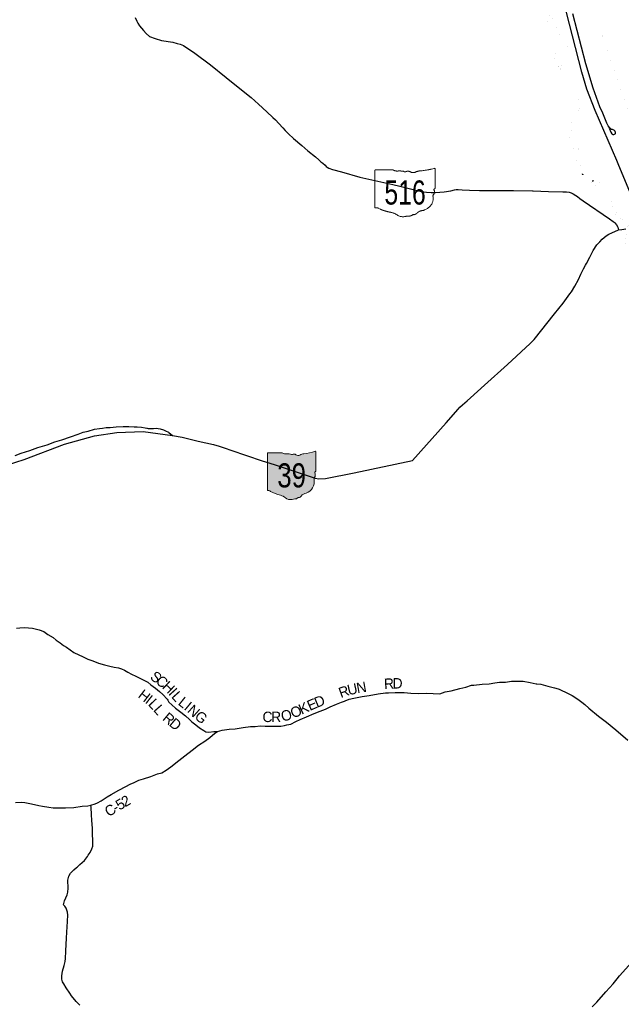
# Model space of a CAD drawing. Header units: feet. Extents: x 2045852 to 2423567, y 671180 to 1091522.
# Tile 67 of 101: x 2230248 to 2247620, y 899903 to 928326. Entities that reach past the tile are written whole.
import ezdxf
from ezdxf.enums import TextEntityAlignment as Align

# ---------------------------------------------------------------- set-up
doc = ezdxf.new("R2010")
doc.units = ezdxf.units.FT
doc.header["$MEASUREMENT"] = 0
doc.linetypes.add('rr2', pattern=[0])
doc.linetypes.add('stream', pattern=[1.4, 0.7, -0.1, 0.1, -0.1, 0.1, -0.1, 0.1, -0.1])
for name, color, linetype in [('GM_X_City_Street', 7, 'Continuous'), ('GM_X_County_Road', 3, 'Continuous'), ('GM_X_County_Road_Text', 3, 'Continuous'), ('GM_X_Interstate_Route', 1, 'Continuous'), ('GM_X_Major_River', 5, 'stream'), ('GM_X_Rail_Line', 7, 'rr2'), ('GM_X_State_Location', 7, 'Continuous'), ('GM_X_State_Route', 1, 'Continuous'), ('GM_X_State_Shield', 7, 'Continuous')]:
    doc.layers.add(name, color=color, linetype=linetype)
doc.styles.add('Style-font30', font='font30.shx')

# ---------------------------------------------------------------- blocks, each defined once
blk = doc.blocks.new('M1-H5_2')
at = {"layer": 'GM_X_State_Shield', "linetype": 'Continuous', "lineweight": 13}
h = blk.add_hatch(color=7, dxfattribs=at)
edge = h.paths.add_edge_path()
edge.add_line((712, 90), (712, 642))
edge.add_line((712, 642), (711, 643))
edge.add_arc((696, 645), 15.5, 351.8621, 457.738)
edge.add_line((694, 660), (694, 660))
edge.add_arc((216, 2057), 1476, 275.8445, 288.9065, ccw=False)
edge.add_line((366, 588), (366, 588))
edge.add_arc((404, 294), 297, 97.3462, 120.7689)
edge.add_line((252, 549), (252, 549))
edge.add_arc((205, 651), 113, 233.8562, 294.8282, ccw=False)
edge.add_line((138, 560), (138, 560))
edge.add_arc((84, 484), 93.8, 54.4667, 119.1411)
edge.add_arc((17, 606), 45.1, 219.7921, 297.1024, ccw=False)
edge.add_arc((-110, 23), 562, 80.4867, 94.9883)
edge.add_line((-159, 583), (-159, 583))
edge.add_arc((-162, 739), 156, 231.6195, 271.1119, ccw=False)
edge.add_line((-259, 616), (-259, 616))
edge.add_line((-259, 616), (-667, 616))
edge.add_line((-667, 616), (-667, 616))
edge.add_arc((-665, 600), 16.1, 98.1301, 188.1301)
edge.add_line((-681, 598), (-681, 598))
edge.add_line((-681, 598), (-681, -459))
edge.add_line((-681, -459), (-681, -459))
edge.add_arc((-665, -461), 16.3, 171.9584, 258.3066)
edge.add_line((-668, -477), (-668, -477))
edge.add_arc((-662, -353), 124, 267.339, 280.6039)
edge.add_arc((-637, -520), 44.8, 29.7484, 93.2717, ccw=False)
edge.add_line((-598, -497), (-598, -497))
edge.add_arc((-71, 430), 1066, 240.4129, 257.1985)
edge.add_line((-308, -610), (-308, -610))
edge.add_arc((-389, -933), 334, 47.1842, 75.836, ccw=False)
edge.add_line((-163, -689), (-163, -689))
edge.add_arc((-28, -525), 212, 230.7004, 286.2918)
edge.add_line((31, -728), (31, -728))
edge.add_arc((94, -890), 174, 85.6951, 111.2099, ccw=False)
edge.add_line((107, -717), (107, -717))
edge.add_arc((109, -604), 113, 268.777, 315.5493)
edge.add_arc((211, -706), 31.8, 65.7517, 132.6484, ccw=False)
edge.add_arc((198, -561), 119, 282.8732, 323.2771)
edge.add_line((293, -632), (293, -632))
edge.add_arc((454, -755), 202, 94.4031, 142.5767, ccw=False)
edge.add_line((439, -554), (439, -554))
edge.add_arc((298, -212), 369, 292.3089, 368.9858)
edge.add_line((663, -154), (663, -154))
edge.add_arc((767, -142), 105, 136.8065, 186.9296, ccw=False)
edge.add_line((691, -70), (691, -70))
edge.add_arc((555, -21), 144, 340.033, 383.6496)
edge.add_arc((708, 49), 24, 107.944, 210.337, ccw=False)
edge.add_line((701, 72), (701, 72))
edge.add_arc((695, 88), 16.6, 289.6038, 367.7341)
edge.add_line((711, 90), (711, 90))
edge.add_line((711, 90), (712, 90))
at = {"layer": 'GM_X_State_Shield', "color": 7, "linetype": 'Continuous', "lineweight": 13, "flags": 128}
blk.add_lwpolyline([(712, 90), (712, 642), (711, 643, 0.497906), (694, 660), (694, 660, -0.057055), (366, 588), (366, 588, 0.102558), (252, 549), (252, 549, -0.2725), (138, 560), (138, 560, 0.289933), (38, 566, -0.350735), (-17, 577, 0.06336), (-159, 583), (-159, 583, -0.174044), (-259, 616), (-259, 616), (-667, 616), (-667, 616, 0.414214), (-681, 598), (-681, 598), (-681, -459), (-681, -459, 0.395667), (-668, -477), (-668, -477, 0.057944), (-639, -475, -0.284496), (-598, -497), (-598, -497, 0.073372), (-308, -610), (-308, -610, -0.125673), (-163, -689), (-163, -689, 0.247435), (31, -728), (31, -728, -0.111792), (107, -717), (107, -717, 0.206964), (190, -683, -0.300474), (224, -677, 0.178145), (293, -632), (293, -632, -0.213349), (439, -554), (439, -554, 0.347635), (663, -154), (663, -154, -0.222258), (691, -70), (691, -70, 0.192645), (687, 37, -0.479082), (701, 72), (701, 72, 0.354759), (711, 90), (711, 90)], format="xyb", close=True, dxfattribs=at)
at = {"layer": 'GM_X_State_Shield', "color": 7, "linetype": 'Continuous', "lineweight": 13, "style": 'Style-font30', "width": 0.8}
blk.add_attdef('M1-H5_2_14532', text='', height=696, dxfattribs=at).set_placement((17, -384), align=Align.CENTER)
blk = doc.blocks.new('M1-H5_3')
at = {"layer": 'GM_X_State_Shield', "color": 7, "linetype": 'Continuous', "lineweight": 13}
blk.add_rational_spline([(889, 90), (889, 366), (889, 642), (889, 642), (889, 643), (893, 663), (868, 660), (668, 605), (457, 588), (381, 580), (315, 549), (240, 521), (173, 560), (112, 595), (47, 566), (7, 549), (-22, 577), (-110, 589), (-199, 583), (-269, 581), (-324, 616), (-324, 616), (-324, 616), (-579, 616), (-834, 616), (-834, 616), (-834, 616), (-854, 614), (-851, 598), (-851, 598), (-851, 598), (-851, 70), (-851, -459), (-851, -459), (-851, -459), (-853, -474), (-835, -477), (-817, -477), (-799, -475), (-764, -473), (-747, -497), (-576, -575), (-384, -610), (-281, -631), (-203, -689), (-95, -759), (39, -728), (85, -714), (134, -717), (195, -718), (237, -683), (257, -669), (280, -677), (334, -668), (367, -632), (435, -561), (548, -554), (886, -443), (829, -154), (821, -106), (863, -70), (888, -16), (859, 37), (840, 63), (876, 72), (892, 76), (889, 90), (889, 90), (889, 90), (889, 90), (889, 90)], [1, 1, 1, 1, 1, 0.602679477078, 1, 0.993510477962, 1, 0.97918266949, 1, 0.861753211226, 1, 0.844914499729, 1, 0.780919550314, 1, 0.992003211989, 1, 0.94119849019, 1, 1, 1, 1, 1, 1, 1, 0.707106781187, 1, 1, 1, 1, 1, 1, 1, 0.729277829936, 1, 0.993307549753, 1, 0.85024490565, 1, 0.989290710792, 1, 0.968903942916, 1, 0.884615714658, 1, 0.975313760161, 1, 0.917850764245, 1, 0.834383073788, 1, 0.938481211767, 1, 0.912928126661, 1, 0.784359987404, 1, 0.905853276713, 1, 0.928432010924, 1, 0.626651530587, 1, 0.776429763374, 1, 1, 1, 1, 1], degree=2, knots=[0, 0, 0, 0.028571, 0.028571, 0.057143, 0.057143, 0.085714, 0.085714, 0.114286, 0.114286, 0.142857, 0.142857, 0.171429, 0.171429, 0.2, 0.2, 0.228571, 0.228571, 0.257143, 0.257143, 0.285714, 0.285714, 0.314286, 0.314286, 0.342857, 0.342857, 0.371429, 0.371429, 0.4, 0.4, 0.428571, 0.428571, 0.457143, 0.457143, 0.485714, 0.485714, 0.514286, 0.514286, 0.542857, 0.542857, 0.571429, 0.571429, 0.6, 0.6, 0.628571, 0.628571, 0.657143, 0.657143, 0.685714, 0.685714, 0.714286, 0.714286, 0.742857, 0.742857, 0.771429, 0.771429, 0.8, 0.8, 0.828571, 0.828571, 0.857143, 0.857143, 0.885714, 0.885714, 0.914286, 0.914286, 0.942857, 0.942857, 0.971429, 0.971429, 1, 1, 1], dxfattribs=at)
at = {"layer": 'GM_X_State_Shield', "color": 7, "linetype": 'Continuous', "lineweight": 13, "style": 'Style-font30', "width": 0.767998}
blk.add_attdef('M1-H5_3_14436', text='', height=696, dxfattribs=at).set_placement((21, -384), align=Align.CENTER)

msp = doc.modelspace()

# ---------------------------------------------------------------- linework, layer by layer
at = {"layer": 'GM_X_City_Street', "flags": 128}
msp.add_lwpolyline([(2247268, 925195), (2247317, 925079), (2247344, 925031), (2247359, 925017), (2247378, 925010), (2247401, 925010), (2247425, 925018), (2247440, 925028), (2247449, 925040), (2247452, 925068), (2247446, 925095), (2247435, 925113), (2247419, 925126), (2247367, 925152), (2247335, 925159), (2247316, 925176), (2247277, 925217), (2247240, 925261), (2247206, 925337), (2247088, 925627), (2247002, 925812), (2246810, 926349), (2246595, 927052), (2246222, 928499)], dxfattribs=at)
at = {"layer": 'GM_X_County_Road', "flags": 128}
for points in [[(2230115, 915748), (2230294, 915810), (2230545, 915889), (2230776, 915973), (2231042, 916057), (2231267, 916140), (2231400, 916182), (2231466, 916202), (2231715, 916284), (2231932, 916357), (2232084, 916415), (2232223, 916451), (2232407, 916501), (2232556, 916527), (2232636, 916537), (2232743, 916552), (2232859, 916558), (2233032, 916572), (2233238, 916580), (2233401, 916586), (2233550, 916576), (2233638, 916572), (2233766, 916562), (2233873, 916542), (2233924, 916532), (2233925, 916532)], [(2233925, 916532), (2233957, 916526), (2234025, 916524), (2234110, 916524), (2234188, 916538), (2234300, 916520), (2234399, 916486), (2234461, 916454), (2234541, 916418), (2234543, 916417)], [(2234543, 916417), (2234559, 916410), (2234660, 916327)], [(2230154, 910762), (2230250, 910775), (2230388, 910783), (2230619, 910762), (2230806, 910716), (2230943, 910664), (2231061, 910581), (2231212, 910489), (2231300, 910418), (2231415, 910341), (2231516, 910258), (2231597, 910209), (2231707, 910131), (2231816, 910054), (2231959, 909988), (2232066, 909939), (2232214, 909871), (2232357, 909822), (2232522, 909752), (2232699, 909699), (2232848, 909662), (2232977, 909632), (2233102, 909616), (2233184, 909591), (2233273, 909546), (2233370, 909495), (2233479, 909438), (2233598, 909378), (2233677, 909337), (2233754, 909294), (2233855, 909255), (2233944, 909200), (2234039, 909129), (2234169, 909030), (2234288, 908936), (2234386, 908849), (2234508, 908716), (2234525, 908680), (2234559, 908626), (2234643, 908549), (2234750, 908456), (2234902, 908338), (2235036, 908227), (2235154, 908127), (2235223, 908059), (2235338, 907969), (2235444, 907888), (2235563, 907805), (2235624, 907768), (2235712, 907763), (2235857, 907777), (2235959, 907780)], [(2230130, 905724), (2230290, 905734), (2230398, 905727), (2230588, 905690), (2230801, 905644), (2230907, 905622), (2231088, 905592), (2231211, 905578), (2231391, 905570), (2231572, 905577), (2231808, 905588), (2232049, 905619), (2232211, 905632), (2232307, 905653), (2232429, 905689), (2232491, 905720), (2232598, 905779), (2232773, 905890), (2232885, 905956), (2233107, 906085), (2233313, 906195), (2233434, 906256), (2233550, 906306), (2233689, 906376), (2233825, 906414), (2234037, 906482), (2234230, 906552), (2234352, 906582), (2234478, 906664), (2234609, 906760), (2234843, 906942), (2235014, 907079), (2235228, 907239), (2235415, 907382), (2235592, 907496), (2235734, 907609), (2235887, 907733), (2235959, 907780), (2236091, 907816), (2236295, 907843), (2236467, 907854), (2236705, 907893), (2236908, 907918), (2237052, 907920), (2237196, 907938), (2237333, 907934), (2237539, 907933), (2237628, 907936), (2237788, 907934), (2237892, 907956), (2237964, 907967), (2238080, 907992), (2238224, 908063), (2238347, 908121), (2238531, 908199), (2238748, 908301), (2238921, 908367), (2239083, 908426), (2239211, 908486), (2239398, 908569), (2239542, 908627), (2239624, 908658), (2239645, 908666), (2239763, 908710), (2239895, 908742), (2240137, 908790), (2240341, 908817), (2240602, 908862), (2240814, 908893), (2240902, 908897), (2241090, 908905), (2241347, 908901), (2241546, 908889), (2241769, 908880), (2241997, 908882), (2242188, 908878), (2242383, 908865), (2242534, 908921), (2242706, 908956), (2242960, 909017), (2243126, 909058), (2243292, 909116), (2243362, 909117), (2243602, 909145), (2243805, 909157), (2243963, 909186), (2244099, 909202), (2244273, 909204), (2244450, 909233), (2244544, 909236), (2244638, 909231), (2244789, 909229), (2244990, 909194), (2245165, 909158), (2245179, 909157), (2245293, 909146), (2245497, 909087), (2245686, 909039), (2245800, 909012), (2245830, 908999), (2245903, 908966), (2246006, 908911), (2246198, 908815), (2246368, 908707), (2246482, 908622), (2246565, 908561), (2246680, 908451), (2246964, 908223), (2247192, 908048), (2247459, 907828), (2247807, 907529)], [(2232228, 904208), (2232285, 904286), (2232328, 904393), (2232357, 904467), (2232363, 904638), (2232351, 904807), (2232348, 904985), (2232335, 905208), (2232317, 905382), (2232312, 905587), (2232307, 905653)], [(2231986, 899880), (2231876, 899987), (2231746, 900146), (2231695, 900225), (2231592, 900377), (2231518, 900494), (2231484, 900548), (2231468, 900626), (2231469, 900722), (2231489, 900859), (2231529, 901020), (2231558, 901137), (2231567, 901223), (2231580, 901440), (2231587, 901641), (2231601, 901806), (2231612, 901991), (2231617, 902133), (2231624, 902302), (2231634, 902481), (2231629, 902565), (2231593, 902675), (2231548, 902734), (2231514, 902770), (2231546, 902887), (2231618, 903062), (2231641, 903139), (2231648, 903252), (2231642, 903482), (2231663, 903605), (2231712, 903690), (2231813, 903784), (2231888, 903849), (2231916, 903873), (2231987, 903937), (2232118, 904057), (2232203, 904172), (2232228, 904207), (2232228, 904208)], [(2246911, 899968), (2247171, 900262), (2247381, 900498), (2247503, 900635), (2247567, 900722), (2248459, 901712), (2248900, 902211), (2248992, 902297), (2249093, 902408), (2249162, 902513), (2249304, 902726), (2249412, 902907), (2249481, 903029), (2249622, 903315), (2249804, 903705), (2249903, 903960)], [(2246776, 899832), (2246882, 899936), (2246911, 899968)]]:
    msp.add_lwpolyline(points, dxfattribs=at)
at = {"layer": 'GM_X_Interstate_Route', "flags": 128}
for points in [[(2247528, 924166), (2247487, 924265), (2246861, 925706), (2246624, 926324), (2246476, 926809), (2245853, 929251), (2245559, 930259), (2245534, 930361)], [(2248369, 922197), (2248369, 922197), (2248070, 922876), (2247931, 923195), (2247528, 924166)]]:
    msp.add_lwpolyline(points, dxfattribs=at)
at = {"layer": 'GM_X_Major_River'}
for p, q in [((2246486, 923877), (2246512, 923847)), ((2246812, 923671), (2246782, 923664))]:
    msp.add_line(p, q, dxfattribs=at)
at = {"layer": 'GM_X_Major_River', "ltscale": 0.333, "const_width": 0.18, "flags": 128}
for points in [[(2246508, 924011), (2246487, 924039), (2246443, 924107), (2246432, 924177), (2246437, 924245), (2246455, 924309), (2246466, 924360), (2246452, 924430), (2246429, 924497), (2246399, 924561), (2246376, 924631), (2246343, 924697), (2246303, 924763), (2246264, 924836), (2246232, 924904), (2246219, 924974), (2246196, 925048), (2246182, 925116), (2246179, 925186), (2246181, 925256), (2246184, 925326), (2246198, 925390), (2246219, 925459), (2246252, 925525), (2246312, 925588), (2246357, 925652), (2246383, 925718), (2246410, 925791), (2246434, 925859), (2246425, 925925), (2246409, 925997), (2246378, 926065), (2246349, 926136), (2246303, 926200), (2246260, 926262), (2246210, 926325), (2246159, 926391), (2246129, 926459), (2246086, 926523), (2246027, 926594), (2246013, 926646), (2245992, 926718), (2245972, 926788), (2245945, 926852), (2245925, 926918), (2245894, 926987), (2245851, 927053), (2245807, 927115), (2245798, 927179), (2245826, 927249), (2245861, 927313), (2245913, 927382), (2245932, 927448), (2245986, 927501), (2246057, 927535), (2246091, 927600), (2246078, 927668), (2246064, 927738), (2246041, 927804), (2246011, 927867), (2245960, 927903), (2245900, 927963), (2245843, 928014), (2245777, 928070), (2245734, 928139), (2245714, 928203), (2245701, 928265), (2245659, 928335), (2245590, 928384), (2245544, 928450), (2245517, 928514), (2245490, 928588), (2245460, 928654), (2245425, 928719), (2245383, 928787), (2245328, 928859), (2245270, 928916), (2245201, 928972), (2245152, 929039), (2245084, 929111), (2245015, 929176), (2244953, 929240), (2244904, 929304), (2244872, 929369), (2244841, 929435), (2244826, 929507)], [(2245385, 928533), (2245401, 928463), (2245420, 928395), (2245453, 928329), (2245481, 928269), (2245524, 928198), (2245558, 928130), (2245625, 928066), (2245685, 928023), (2245754, 927967), (2245816, 927914), (2245875, 927866), (2245937, 927801), (2245964, 927737), (2245976, 927669), (2245977, 927619), (2245953, 927567), (2245898, 927504), (2245832, 927439), (2245767, 927389), (2245721, 927330), (2245694, 927258), (2245690, 927208), (2245693, 927140), (2245723, 927076), (2245786, 927004), (2245844, 926947), (2245865, 926885), (2245881, 926813), (2245898, 926759), (2245921, 926683), (2245941, 926613), (2245960, 926552), (2245990, 926480), (2246017, 926422), (2246043, 926358), (2246088, 926292), (2246132, 926241), (2246169, 926179), (2246223, 926121), (2246272, 926062), (2246297, 925988), (2246307, 925920), (2246308, 925858), (2246290, 925784), (2246243, 925721), (2246235, 925653), (2246204, 925589), (2246159, 925516), (2246125, 925456), (2246100, 925385), (2246084, 925317), (2246069, 925255), (2246067, 925183), (2246074, 925131), (2246086, 925061), (2246113, 924995), (2246129, 924929), (2246150, 924863), (2246157, 924791), (2246173, 924721), (2246194, 924654), (2246240, 924594), (2246283, 924530), (2246329, 924468), (2246368, 924403), (2246339, 924332), (2246323, 924258), (2246324, 924192), (2246338, 924126), (2246365, 924058), (2246393, 923997), (2246442, 923935), (2246486, 923877)], [(2248067, 920496), (2248060, 920514), (2248065, 920566), (2248074, 920635), (2248072, 920773), (2248069, 920835), (2248033, 920902), (2247971, 920953), (2247916, 921004), (2247895, 921072), (2247931, 921138), (2247962, 921203), (2247973, 921263), (2247966, 921331), (2247945, 921395), (2247919, 921470), (2247890, 921532), (2247861, 921597), (2247842, 921671), (2247833, 921739), (2247817, 921812), (2247810, 921878), (2247815, 921946), (2247830, 922013), (2247842, 922079), (2247846, 922129), (2247846, 922199), (2247849, 922267), (2247842, 922335), (2247835, 922405), (2247797, 922476), (2247740, 922539), (2247673, 922598), (2247616, 922665), (2247550, 922710), (2247483, 922757), (2247434, 922810), (2247405, 922881), (2247372, 922949), (2247347, 923016), (2247323, 923078), (2247280, 923139), (2247225, 923202), (2247182, 923261), (2247159, 923329), (2247150, 923393), (2247187, 923456), (2247128, 923511), (2247085, 923582), (2247023, 923605), (2246954, 923629), (2246899, 923682), (2246835, 923717), (2246766, 923752), (2246702, 923789), (2246663, 923852), (2246596, 923883), (2246557, 923950), (2246508, 924011)], [(2246512, 923847), (2246549, 923834)], [(2246549, 923834), (2246578, 923775), (2246643, 923714), (2246710, 923671), (2246757, 923606), (2246820, 923563), (2246882, 923544), (2246954, 923533), (2247022, 923511), (2247057, 923447), (2247092, 923382), (2247112, 923318), (2247133, 923248), (2247164, 923183), (2247219, 923108), (2247264, 923045), (2247299, 922979), (2247308, 922918), (2247355, 922858), (2247379, 922793), (2247436, 922726), (2247508, 922687), (2247565, 922636), (2247616, 922575), (2247677, 922518), (2247734, 922455), (2247781, 922386), (2247812, 922316), (2247811, 922248), (2247798, 922198), (2247787, 922148), (2247770, 922098), (2247755, 922047), (2247738, 921991), (2247737, 921939), (2247750, 921869), (2247752, 921809), (2247764, 921757), (2247788, 921694), (2247795, 921632), (2247818, 921564), (2247849, 921495), (2247882, 921425), (2247909, 921366), (2247902, 921300), (2247888, 921232), (2247859, 921165), (2247848, 921095), (2247849, 921033), (2247881, 920961), (2247947, 920908), (2247998, 920845), (2248002, 920783), (2247999, 920731), (2247994, 920661), (2247989, 920607), (2247978, 920537), (2247967, 920473), (2247954, 920410), (2247938, 920340), (2247919, 920276), (2247920, 920208), (2247935, 920146), (2247930, 920092), (2247927, 920028), (2247920, 919974), (2247906, 919909), (2247927, 919848), (2247940, 919780), (2247933, 919730), (2247924, 919678), (2247905, 919601), (2247896, 919537), (2247895, 919485), (2247930, 919426), (2247997, 919375), (2248062, 919338), (2248128, 919301), (2248178, 919280), (2248243, 919233), (2248311, 919206), (2248319, 919205)], [(2246782, 923664), (2246817, 923601), (2246888, 923562), (2246953, 923583), (2246884, 923624), (2246812, 923671)]]:
    msp.add_lwpolyline(points, dxfattribs=at)
at = {"layer": 'GM_X_Rail_Line', "ltscale": 0.125, "const_width": 0.18, "flags": 128}
msp.add_lwpolyline([(2249642, 921139), (2248820, 922832), (2248710, 923115), (2248657, 923290), (2248594, 923444), (2248403, 924000), (2247144, 927650), (2246495, 929581), (2246358, 929969), (2246268, 930235), (2246156, 930598), (2246097, 930948), (2245551, 934540), (2245212, 936486), (2245096, 936854), (2245042, 937048), (2244773, 937590), (2244671, 937782), (2244553, 937945), (2244221, 938392), (2242377, 940816), (2241496, 941973)], dxfattribs=at)
at = {"layer": 'GM_X_State_Route', "flags": 128}
for points in [[(2233587, 928387), (2233628, 928287), (2233658, 928226), (2233708, 928150), (2233822, 928012), (2233898, 927925), (2233998, 927845), (2234160, 927779), (2234340, 927730), (2234674, 927675), (2234800, 927643), (2234879, 927621), (2234979, 927581), (2235307, 927362), (2235757, 927024), (2236214, 926653), (2236895, 926108), (2236935, 926077), (2237141, 925888), (2237386, 925667), (2237562, 925501), (2237636, 925434), (2237728, 925334), (2237846, 925208), (2237917, 925129), (2238009, 925029), (2238153, 924892), (2238395, 924692), (2238570, 924543), (2238788, 924364), (2238882, 924282), (2238944, 924226), (2239002, 924182), (2239070, 924122), (2239102, 924089), (2239130, 924065), (2239174, 924043), (2239282, 924005), (2239541, 923934), (2240070, 923784), (2241023, 923571), (2241225, 923521), (2241723, 923396), (2241853, 923364), (2241995, 923343), (2242133, 923333), (2242253, 923333), (2242507, 923356), (2242693, 923386), (2242803, 923412), (2242855, 923420), (2242911, 923420), (2243023, 923412), (2243233, 923405), (2243523, 923395), (2243953, 923397), (2244116, 923398), (2244510, 923391), (2245051, 923382), (2245062, 923382), (2245077, 923382)], [(2245077, 923382), (2245518, 923371), (2245936, 923358), (2246040, 923360), (2246112, 923346), (2246174, 923326), (2246226, 923302), (2246308, 923252), (2246352, 923219), (2246422, 923167), (2246514, 923101), (2247281, 922576), (2247382, 922505), (2247412, 922479)], [(2247412, 922479), (2247435, 922459), (2247485, 922401), (2247523, 922334), (2247541, 922255)], [(2246586, 921239), (2246611, 921286), (2246710, 921472), (2246810, 921661), (2246917, 921829), (2246997, 921915), (2247067, 921994), (2247185, 922088), (2247262, 922134), (2247342, 922175), (2247541, 922255)], [(2247541, 922255), (2247636, 922274), (2247750, 922290)], [(2243264, 917412), (2243665, 917772), (2244332, 918377), (2244985, 918975), (2245039, 919025), (2245100, 919091), (2245693, 919834), (2245937, 920141), (2246138, 920411), (2246184, 920473), (2246281, 920638), (2246379, 920830), (2246455, 920976), (2246529, 921132), (2246531, 921137), (2246586, 921239)], [(2236348, 915900), (2237247, 915591), (2237593, 915483), (2238492, 915187), (2238780, 915090), (2238888, 915071), (2239076, 915081), (2239904, 915242), (2241591, 915602), (2242563, 916693), (2242909, 917082), (2242959, 917136), (2243034, 917206), (2243168, 917326), (2243264, 917412)], [(2228926, 915166), (2230378, 915628), (2231542, 916071), (2232410, 916309), (2233051, 916409), (2233817, 916439), (2234660, 916327), (2234944, 916272), (2235404, 916159), (2235843, 916061), (2236004, 916019), (2236179, 915958), (2236348, 915900)]]:
    msp.add_lwpolyline(points, dxfattribs=at)

# ---------------------------------------------------------------- block references
at = {"layer": 'GM_X_State_Shield', "color": 0, "linetype": 'Continuous', "lineweight": 13}
ref = msp.add_blockref('M1-H5_3', (2241354, 923374), dxfattribs=at)
ref.add_attrib('M1-H5_3_27656', '516', dxfattribs={"linetype": 'Continuous', "height": 696.1, "style": 'Style-font30', "width": 0.767998}).set_placement((2241375, 922990), align=Align.CENTER)
at = {"layer": 'GM_X_State_Shield', "linetype": 'Continuous'}
ref = msp.add_blockref('M1-H5_2', (2238085, 915208), dxfattribs=at)
ref.add_attrib('M1-H5_2_27496', '39', dxfattribs={"linetype": 'Continuous', "lineweight": 13, "height": 696.1, "style": 'Style-font30', "width": 0.8}).set_placement((2238101, 914824), align=Align.CENTER)

# ---------------------------------------------------------------- texts
at = {"layer": 'GM_X_County_Road_Text', "style": 'Style-font30'}
for s, rotation, p in [('S', 322.6968, (2233990, 909311)), ('C', 322.3557, (2234151, 909188)), ('R', 3.0222, (2240774, 909004)), ('D', 1.0637, (2241017, 909017)), ('H', 322.2499, (2233642, 908781)), ('H', 316.8395, (2234340, 909043)), ('I', 312.0458, (2234528, 908867)), ('R', 19.9804, (2239523, 908740)), ('U', 12.5845, (2239745, 908822)), ('N', 10.1325, (2239999, 908878)), ('I', 321.8388, (2233850, 908620)), ('L', 313.3453, (2233938, 908552)), ('L', 311.7528, (2234610, 908776)), ('L', 321.304, (2234799, 908571)), ('E', 23.4434, (2238626, 908369)), ('D', 22.5983, (2238831, 908458)), ('L', 311.0787, (2234090, 908391)), ('I', 320.4173, (2234973, 908431)), ('N', 318.4433, (2235066, 908354)), ('O', 14.0813, (2237834, 908062)), ('O', 25.3493, (2238150, 908148)), ('K', 24.525, (2238388, 908260)), ('R', 320.2204, (2234350, 908125)), ('D', 319.8922, (2234539, 907967)), ('G', 320.9226, (2235275, 908170)), ('C', 359.032, (2237256, 908053)), ('R', 0.627, (2237511, 908049)), ('5', 30.5969, (2233132, 905494)), ('2', 29.3821, (2233290, 905588)), ('C', 30.8908, (2232815, 905305)), ('-', 30.8245, (2233027, 905431))]:
    msp.add_text(s, height=300, rotation=rotation, dxfattribs=at).set_placement(p)
at = {"layer": 'GM_X_State_Location', "style": 'Style-font30'}
for s, p in [('516', (2241000, 923301)), ('39', (2237832, 915135))]:
    msp.add_text(s, height=0.0000833, rotation=0, dxfattribs=at).set_placement(p)
for s, p in [('s', (2241354, 923374)), ('r', (2241354, 923374)), ('s', (2238085, 915208)), ('r', (2238085, 915208))]:
    msp.add_text(s, height=0.0000833, dxfattribs=at).set_placement(p, align=Align.MIDDLE_CENTER)

doc.saveas('drawing.dxf')
